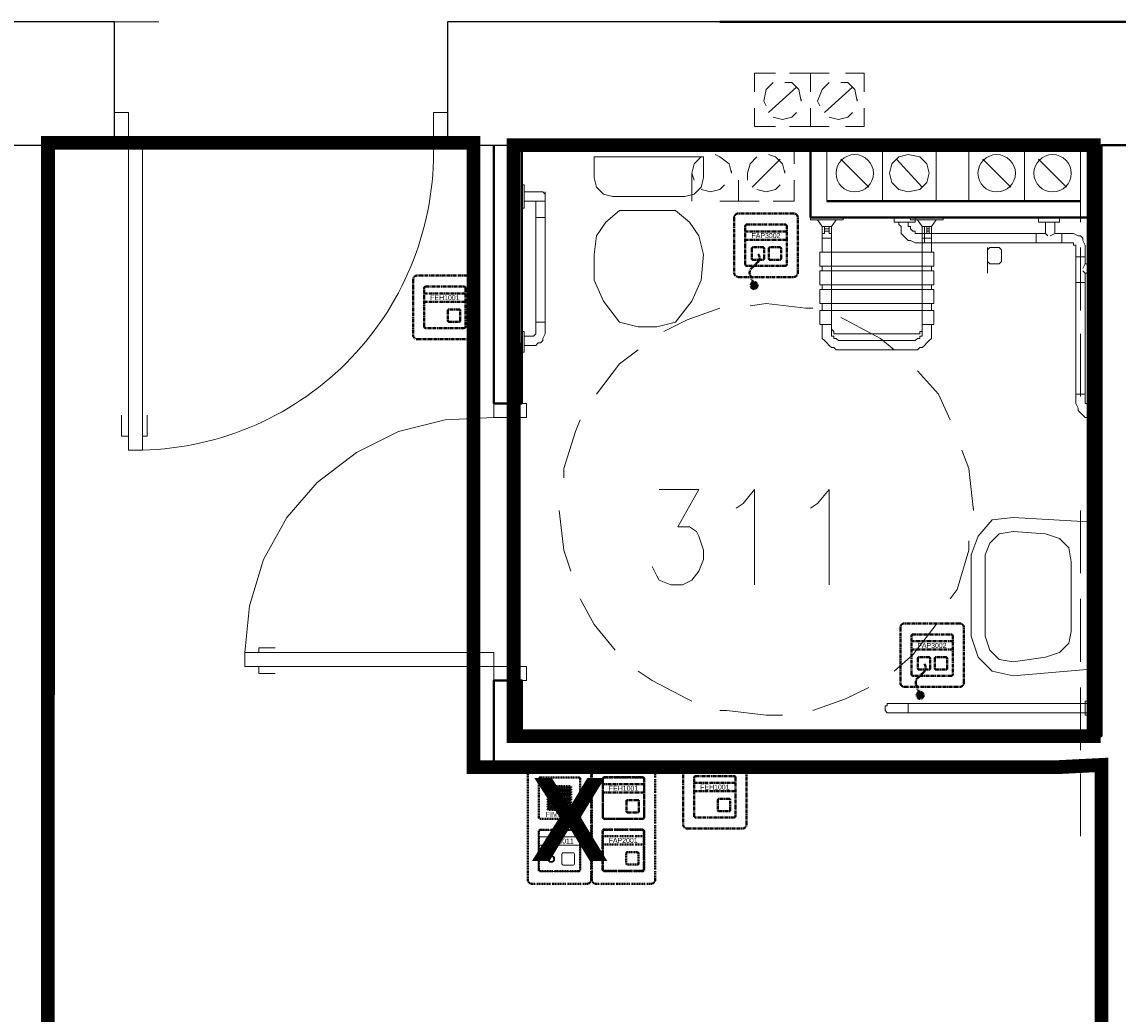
# Model space of a CAD drawing. Header units: millimetres. Extents: x 1 to 17496, y 1 to 30809.
# Tile 165 of 256: x 7954 to 8351, y 28421 to 28780. Entities that reach past the tile are written whole.
import ezdxf
from ezdxf.enums import TextEntityAlignment as Align

# ---------------------------------------------------------------- set-up
doc = ezdxf.new("R2010")
doc.units = ezdxf.units.MM
doc.linetypes.add('BORDER', pattern=[1.75, 0.5, -0.25, 0.5, -0.25, 0, -0.25])
doc.linetypes.add('CENTER', pattern=[2, 1.25, -0.25, 0.25, -0.25])
for name, color, linetype, lineweight in [('0_Przyz_do demontażu', 1, 'CENTER', 40), ('0_Przyz_FAP2001', 1, 'BORDER', 40), ('0_Przyz_FAP3002', 1, 'CENTER', 40), ('0_Przyz_FEH-1001', 1, 'CENTER', 40), ('0_Przyz_FIM1100', 1, 'BORDER', 40), ('0_Przyz_Ramka x4', 1, 'BORDER', 40), ('0_Przyz_Sala chorych', 5, 'BORDER', 40), ('0_Przyz_WC pacjenta', 30, 'CENTER', 40), ('2DE_OBJ_ABB-SIGNAL', 7, 'Continuous', 18)]:
    doc.layers.add(name, color=color, linetype=linetype, lineweight=lineweight)
for name, color, linetype in [('2DE_TXTMARK', 41, 'Continuous'), ('2DE_TXTNUM', 11, 'Continuous'), ('PDF _Geometria', 7, 'Continuous')]:
    doc.layers.add(name, color=color, linetype=linetype)
doc.styles.add('arial', font='arialbd.ttf')
doc.styles.add('CP_ATTR', font='ARIAL.TTF')
doc.styles.add('CP_ELATT', font='ARIAL.TTF')

# ---------------------------------------------------------------- blocks, each defined once
blk = doc.blocks.new('2de_abb_sig_045_1psoxj')
blk.add_lwpolyline([(0, 20), (0, 0, 0.414214), (1.5, -1.5), (21.5, -1.5, 0.414214), (23, 0), (23, 20, 0.414214), (21.5, 21.5), (1.5, 21.5, 0.414214)], format="xyb", close=True)
at = {"flags": 128}
for points in [[(4, 3.1), (4, 16.9)], [(4.6, 17.5), (18.4, 17.5)], [(19, 16.9), (19, 3.1)], [(18.4, 2.5), (4.6, 2.5)]]:
    blk.add_lwpolyline(points, dxfattribs=at)
for centre, start, end in [((4.6, 16.9), 90, 180), ((18.4, 16.9), 0, 90), ((4.6, 3.1), 180, 270), ((18.4, 3.1), 270, 0)]:
    blk.add_arc(centre, 0.6, start, end)
at = {"linetype": 'Continuous', "style": 'CP_ATTR', "flags": 9}
for tag in ['NAME', 'ARTICLE', 'MARK2', 'OTHER1', 'PRODUCT-TYPE', 'ORDER-NO', 'PRODUCER', 'VOLTAGE', 'CURRENT', 'POWER', 'CHARACTER', 'IP', 'OTHER', 'LINK', 'WEIGHT', 'NUMBER', 'GROUP', 'FUNCTION', 'EL-STATUS']:
    blk.add_attdef(tag, text='', height=0.00005, dxfattribs=at).set_placement((0, 0), align=Align.MIDDLE_LEFT)
at = {"layer": '2DE_TXTMARK', "linetype": 'ByBlock', "style": 'CP_ATTR', "width": 0.8, "flags": 8}
blk.add_attdef('MARK1', text='', height=1.8, dxfattribs=at).set_placement((11.5, 27), align=Align.CENTER)
at = {"layer": '2DE_TXTNUM', "style": 'CP_ELATT', "width": 0.8}
blk.add_attdef('TAG', text='', height=2.5, dxfattribs=at).set_placement((11.5, 23), align=Align.CENTER)
blk = doc.blocks.new('2de_abb_sig_011_53jswgj')
blk.add_hatch(color=256).paths.add_polyline_path([(4.43, -14.56, 0.52796), (2.73, -13.39, 1.894083)])
for p, q in [((15, 5), (0, 5)), ((15, 2), (0, 2)), ((2.32, -1.2), (2.32, -4.8)), ((6.38, -0.75), (2.76, -0.75)), ((6.82, -4.8), (6.82, -1.2)), ((8.47, -1.2), (8.47, -4.8)), ((12.53, -0.75), (8.91, -0.75)), ((12.97, -4.8), (12.97, -1.2)), ((2.77, -5.25), (6.37, -5.25)), ((4.46, -6.18), (2.81, -7.85)), ((6.82, -4.35), (6.82, -4.35)), ((8.92, -5.25), (12.52, -5.25)), ((12.97, -4.35), (12.97, -4.35)), ((1.71, -10.8), (3.18, -14.56))]:
    blk.add_line(p, q)
at = {"flags": 128}
for points in [[(0, -6.9), (0, 6.9)], [(0.6, 7.5), (14.4, 7.5)], [(15, 6.9), (15, -6.9)], [(14.4, -7.5), (0.6, -7.5)]]:
    blk.add_lwpolyline(points, dxfattribs=at)
blk.add_circle((3.18, -14.56), 1.25)
for centre, radius, start, end in [((0.6, 6.9), 0.6, 90, 180), ((14.4, 6.9), 0.6, 0, 90), ((2.77, -1.2), 0.45, 88.7598, 180), ((2.77, -4.52), 2.36, 315.5514, 40.269), ((6.37, -1.2), 0.45, 0, 91.2402), ((8.92, -1.2), 0.45, 88.7598, 180), ((12.52, -1.2), 0.45, 0, 91.2402), ((0.6, -6.9), 0.6, 180, 270), ((3.91, -9.94), 2.36, 117.738, 201.3291), ((2.77, -4.8), 0.45, 180, 270), ((6.37, -4.8), 0.45, 270, 0), ((8.92, -4.8), 0.45, 180, 270), ((12.52, -4.8), 0.45, 270, 0), ((14.4, -6.9), 0.6, 270, 0)]:
    blk.add_arc(centre, radius, start, end)
at = {"linetype": 'Continuous', "style": 'CP_ATTR', "flags": 9}
for tag in ['NAME', 'ARTICLE', 'MARK2', 'OTHER1', 'PRODUCT-TYPE', 'ORDER-NO', 'PRODUCER', 'VOLTAGE', 'CURRENT', 'POWER', 'CHARACTER', 'IP', 'OTHER', 'LINK', 'WEIGHT', 'NUMBER', 'GROUP', 'FUNCTION', 'EL-STATUS']:
    blk.add_attdef(tag, text='', height=0.00005, dxfattribs=at).set_placement((0, -6.9), align=Align.MIDDLE_LEFT)
at = {"layer": '2DE_TXTMARK', "linetype": 'ByBlock', "style": 'CP_ATTR', "width": 0.8, "flags": 8}
blk.add_attdef('MARK1', text='', height=1.8, dxfattribs=at).set_placement((7.5, 3.5), align=Align.MIDDLE_CENTER)
at = {"layer": '2DE_TXTNUM', "style": 'CP_ELATT', "width": 0.8}
blk.add_attdef('TAG', text='', height=2.5, dxfattribs=at).set_placement((7.5, 9), align=Align.CENTER)
blk = doc.blocks.new('2de_abb_sig_001_fzxmh7f')
for p, q in [((15, 5), (0, 5)), ((15, 2), (0, 2)), ((8.57, -1.2), (8.57, -4.8)), ((12.63, -0.75), (9.01, -0.75)), ((13.07, -4.8), (13.07, -1.2)), ((9.02, -5.25), (12.62, -5.25)), ((13.07, -4.35), (13.07, -4.35))]:
    blk.add_line(p, q)
at = {"flags": 128}
for points in [[(0, -6.9), (0, 6.9)], [(0.6, 7.5), (14.4, 7.5)], [(15, 6.9), (15, -6.9)], [(14.4, -7.5), (0.6, -7.5)]]:
    blk.add_lwpolyline(points, dxfattribs=at)
for centre, radius, start, end in [((0.6, 6.9), 0.6, 90, 180), ((14.4, 6.9), 0.6, 0, 90), ((9.02, -1.2), 0.45, 88.7598, 180), ((12.62, -1.2), 0.45, 0, 91.2402), ((0.6, -6.9), 0.6, 180, 270), ((9.02, -4.8), 0.45, 180, 270), ((12.62, -4.8), 0.45, 270, 0), ((14.4, -6.9), 0.6, 270, 0)]:
    blk.add_arc(centre, radius, start, end)
at = {"linetype": 'Continuous', "style": 'CP_ATTR', "flags": 9}
for tag in ['NAME', 'ARTICLE', 'MARK2', 'OTHER1', 'PRODUCT-TYPE', 'ORDER-NO', 'PRODUCER', 'VOLTAGE', 'CURRENT', 'POWER', 'CHARACTER', 'IP', 'OTHER', 'LINK', 'WEIGHT', 'NUMBER', 'GROUP', 'FUNCTION', 'EL-STATUS']:
    blk.add_attdef(tag, text='', height=0.00005, dxfattribs=at).set_placement((0, -6.9), align=Align.MIDDLE_LEFT)
at = {"layer": '2DE_TXTMARK', "linetype": 'ByBlock', "style": 'CP_ATTR', "width": 0.8, "flags": 8}
blk.add_attdef('MARK1', text='', height=1.8, dxfattribs=at).set_placement((7.5, 3.5), align=Align.MIDDLE_CENTER)
at = {"layer": '2DE_TXTNUM', "style": 'CP_ELATT', "width": 0.8}
blk.add_attdef('TAG', text='', height=2.5, dxfattribs=at).set_placement((7.5, 9), align=Align.CENTER)
blk = doc.blocks.new('2de_abb_sig_046_18mvjo')
blk.add_lwpolyline([(0, 40), (0, 0, 0.414214), (1.5, -1.5), (21.5, -1.5, 0.414214), (23, 0), (23, 40, 0.414214), (21.5, 41.5), (1.5, 41.5, 0.414214)], format="xyb", close=True)
at = {"flags": 128}
for points in [[(4, 22.6), (4, 36.4)], [(4.6, 37), (18.4, 37)], [(19, 36.4), (19, 22.6)], [(18.4, 22), (4.6, 22)], [(4, 3.6), (4, 17.4)], [(4.6, 18), (18.4, 18)], [(19, 17.4), (19, 3.6)], [(18.4, 3), (4.6, 3)]]:
    blk.add_lwpolyline(points, dxfattribs=at)
for centre, start, end in [((4.6, 36.4), 90, 180), ((18.4, 36.4), 0, 90), ((4.6, 22.6), 180, 270), ((18.4, 22.6), 270, 0), ((4.6, 17.4), 90, 180), ((18.4, 17.4), 0, 90), ((4.6, 3.6), 180, 270), ((18.4, 3.6), 270, 0)]:
    blk.add_arc(centre, 0.6, start, end)
at = {"linetype": 'Continuous', "style": 'CP_ATTR', "flags": 9}
for tag in ['NAME', 'ARTICLE', 'MARK2', 'OTHER1', 'PRODUCT-TYPE', 'ORDER-NO', 'PRODUCER', 'VOLTAGE', 'CURRENT', 'POWER', 'CHARACTER', 'IP', 'OTHER', 'LINK', 'WEIGHT', 'NUMBER', 'GROUP', 'FUNCTION', 'EL-STATUS']:
    blk.add_attdef(tag, text='', height=0.00005, dxfattribs=at).set_placement((0, 0), align=Align.MIDDLE_LEFT)
at = {"layer": '2DE_TXTMARK', "linetype": 'ByBlock', "style": 'CP_ATTR', "width": 0.8, "flags": 8}
blk.add_attdef('MARK1', text='', height=1.8, dxfattribs=at).set_placement((11.5, 47), align=Align.CENTER)
at = {"layer": '2DE_TXTNUM', "style": 'CP_ELATT', "width": 0.8}
blk.add_attdef('TAG', text='', height=2.5, dxfattribs=at).set_placement((11.5, 43), align=Align.CENTER)
blk = doc.blocks.new('2de_abb_sig_006_fzxhx6d')
at = {"flags": 128}
for points in [[(0, -6.9), (0, 6.9)], [(0.6, 7.5), (14.4, 7.5)], [(15, 6.9), (15, -6.9)], [(14.4, -7.5), (0.6, -7.5)]]:
    blk.add_lwpolyline(points, dxfattribs=at)
for points in [[(3.45, 4.27), (11.55, 4.27)], [(11.55, 3.82), (3.45, 3.82)], [(3.45, 3.37), (11.55, 3.37)], [(11.55, 2.92), (3.45, 2.92)], [(3.45, 2.47), (11.55, 2.47)], [(11.55, 2.02), (3.45, 2.02)], [(3.45, 1.57), (11.55, 1.57)], [(11.55, 1.12), (3.45, 1.12)], [(3.45, 0.67), (11.55, 0.67)], [(11.55, 0.22), (3.45, 0.22)], [(3.45, -0.22), (11.55, -0.22)], [(11.55, -0.67), (3.45, -0.67)], [(3.45, -1.12), (11.55, -1.12)], [(11.55, -1.57), (3.45, -1.57)], [(3.45, -2.02), (11.55, -2.02)], [(11.55, -2.47), (3.45, -2.47)], [(3.45, -2.92), (11.55, -2.92)], [(11.55, -3.37), (3.45, -3.37)], [(3.45, -3.82), (11.55, -3.82)], [(11.55, -4.27), (3.45, -4.27)]]:
    blk.add_lwpolyline(points)
for centre, radius, start, end in [((0.6, 6.9), 0.6, 90, 180), ((3.45, 4.05), 0.225, 90, 270), ((11.55, 4.05), 0.225, 270, 90), ((14.4, 6.9), 0.6, 0, 90), ((3.45, 3.15), 0.225, 90, 270), ((3.45, 2.25), 0.225, 90, 270), ((3.45, 1.35), 0.225, 90, 270), ((3.45, 0.45), 0.225, 90, 270), ((11.55, 3.15), 0.225, 270, 90), ((11.55, 2.25), 0.225, 270, 90), ((11.55, 1.35), 0.225, 270, 90), ((11.55, 0.45), 0.225, 270, 90), ((3.45, -0.45), 0.225, 90, 270), ((3.45, -1.35), 0.225, 90, 270), ((3.45, -2.25), 0.225, 90, 270), ((3.45, -3.15), 0.225, 90, 270), ((3.45, -4.05), 0.225, 90, 270), ((11.55, -0.45), 0.225, 270, 90), ((11.55, -1.35), 0.225, 270, 90), ((11.55, -2.25), 0.225, 270, 90), ((11.55, -3.15), 0.225, 270, 90), ((11.55, -4.05), 0.225, 270, 90), ((0.6, -6.9), 0.6, 180, 270), ((14.4, -6.9), 0.6, 270, 0)]:
    blk.add_arc(centre, radius, start, end)
at = {"linetype": 'Continuous', "style": 'CP_ATTR', "flags": 9}
for tag in ['NAME', 'ARTICLE', 'MARK2', 'OTHER1', 'PRODUCT-TYPE', 'ORDER-NO', 'PRODUCER', 'VOLTAGE', 'CURRENT', 'POWER', 'CHARACTER', 'IP', 'OTHER', 'LINK', 'WEIGHT', 'NUMBER', 'GROUP', 'FUNCTION', 'EL-STATUS']:
    blk.add_attdef(tag, text='', height=0.00005, dxfattribs=at).set_placement((0, -6.9), align=Align.MIDDLE_LEFT)
at = {"layer": '2DE_TXTMARK', "linetype": 'ByBlock', "style": 'CP_ATTR', "width": 0.8, "flags": 8}
blk.add_attdef('MARK1', text='', height=1.8, dxfattribs=at).set_placement((7.5, -5.89), align=Align.MIDDLE_CENTER)
at = {"layer": '2DE_TXTNUM', "style": 'CP_ELATT', "width": 0.8}
blk.add_attdef('TAG', text='', height=2.5, dxfattribs=at).set_placement((7.5, 9), align=Align.CENTER)
blk = doc.blocks.new('2de_abb_sig_013_53790e7')
for p, q in [((15, 5), (0, 5)), ((15, 2), (0, 2)), ((8.47, -1.2), (8.47, -4.8)), ((12.53, -0.75), (8.91, -0.75)), ((12.97, -4.8), (12.97, -1.2)), ((8.92, -5.25), (12.52, -5.25)), ((12.97, -4.35), (12.97, -4.35))]:
    blk.add_line(p, q)
at = {"flags": 128}
for points in [[(0, -6.9), (0, 6.9)], [(0.6, 7.5), (14.4, 7.5)], [(15, 6.9), (15, -6.9)], [(14.4, -7.5), (0.6, -7.5)]]:
    blk.add_lwpolyline(points, dxfattribs=at)
at = {"ltscale": 0.2}
for centre, radius in [((4.57, -2.98), 1.25), ((4.57, -3), 0.95)]:
    blk.add_circle(centre, radius, dxfattribs=at)
for centre, radius, start, end in [((0.6, 6.9), 0.6, 90, 180), ((14.4, 6.9), 0.6, 0, 90), ((8.92, -1.2), 0.45, 88.7598, 180), ((12.52, -1.2), 0.45, 0, 91.2402), ((0.6, -6.9), 0.6, 180, 270), ((8.92, -4.8), 0.45, 180, 270), ((12.52, -4.8), 0.45, 270, 0), ((14.4, -6.9), 0.6, 270, 0)]:
    blk.add_arc(centre, radius, start, end)
at = {"linetype": 'Continuous', "style": 'CP_ATTR', "flags": 9}
for tag in ['NAME', 'ARTICLE', 'MARK2', 'OTHER1', 'PRODUCT-TYPE', 'ORDER-NO', 'PRODUCER', 'VOLTAGE', 'CURRENT', 'POWER', 'CHARACTER', 'IP', 'OTHER', 'LINK', 'WEIGHT', 'NUMBER', 'GROUP', 'FUNCTION', 'EL-STATUS']:
    blk.add_attdef(tag, text='', height=0.00005, dxfattribs=at).set_placement((0, -6.9), align=Align.MIDDLE_LEFT)
at = {"layer": '2DE_TXTMARK', "linetype": 'ByBlock', "style": 'CP_ATTR', "width": 0.8, "flags": 8}
blk.add_attdef('MARK1', text='', height=1.8, dxfattribs=at).set_placement((7.5, 3.5), align=Align.MIDDLE_CENTER)
at = {"layer": '2DE_TXTNUM', "style": 'CP_ELATT', "width": 0.8}
blk.add_attdef('TAG', text='', height=2.5, dxfattribs=at).set_placement((7.5, 9), align=Align.CENTER)
blk = doc.blocks.new('2de_abb_sig_010_fzx1zps')
for p, q in [((15, 5), (0, 5)), ((15, 2), (0, 2)), ((8.57, -1.2), (8.57, -4.8)), ((12.63, -0.75), (9.01, -0.75)), ((13.07, -4.8), (13.07, -1.2)), ((9.02, -5.25), (12.62, -5.25)), ((13.07, -4.35), (13.07, -4.35))]:
    blk.add_line(p, q)
at = {"flags": 128}
for points in [[(0, -6.9), (0, 6.9)], [(0.6, 7.5), (14.4, 7.5)], [(15, 6.9), (15, -6.9)], [(14.4, -7.5), (0.6, -7.5)]]:
    blk.add_lwpolyline(points, dxfattribs=at)
for centre, radius, start, end in [((0.6, 6.9), 0.6, 90, 180), ((14.4, 6.9), 0.6, 0, 90), ((9.02, -1.2), 0.45, 88.7598, 180), ((12.62, -1.2), 0.45, 0, 91.2402), ((0.6, -6.9), 0.6, 180, 270), ((9.02, -4.8), 0.45, 180, 270), ((12.62, -4.8), 0.45, 270, 0), ((14.4, -6.9), 0.6, 270, 0)]:
    blk.add_arc(centre, radius, start, end)
at = {"linetype": 'Continuous', "style": 'CP_ATTR', "flags": 9}
for tag in ['NAME', 'ARTICLE', 'MARK2', 'OTHER1', 'PRODUCT-TYPE', 'ORDER-NO', 'PRODUCER', 'VOLTAGE', 'CURRENT', 'POWER', 'CHARACTER', 'IP', 'OTHER', 'LINK', 'WEIGHT', 'NUMBER', 'GROUP', 'FUNCTION', 'EL-STATUS']:
    blk.add_attdef(tag, text='', height=0.00005, dxfattribs=at).set_placement((0, -6.9), align=Align.MIDDLE_LEFT)
at = {"layer": '2DE_TXTMARK', "linetype": 'ByBlock', "style": 'CP_ATTR', "width": 0.8, "flags": 8}
blk.add_attdef('MARK1', text='', height=1.8, dxfattribs=at).set_placement((7.5, 3.5), align=Align.MIDDLE_CENTER)
at = {"layer": '2DE_TXTNUM', "style": 'CP_ELATT', "width": 0.8}
blk.add_attdef('TAG', text='', height=2.5, dxfattribs=at).set_placement((7.5, 9), align=Align.CENTER)

msp = doc.modelspace()

# ---------------------------------------------------------------- linework, layer by layer
at = {"layer": '0_Przyz_Sala chorych', "ltscale": 500, "const_width": 5}
msp.add_lwpolyline([(7963.69, 28736.33), (8117.66, 28736.33), (8117.66, 28510.36), (8329.42, 28510.36), (8344.96, 28511.15), (8344.96, 28065.88), (7963.67, 28065.88)], close=True, dxfattribs=at)
at = {"layer": '0_Przyz_WC pacjenta', "ltscale": 500, "const_width": 5}
msp.add_lwpolyline([(8132.17, 28735.51), (8342.11, 28735.51), (8342.11, 28521.58), (8132.23, 28521.58)], close=True, dxfattribs=at)
at = {"layer": 'PDF _Geometria', "lineweight": 25}
msp.add_lwpolyline([(7987.81, 28735.48), (7987.81, 28780.11), (7928.01, 28780.11), (7928.01, 28735.48)], close=True, dxfattribs=at)
at = {"layer": 'PDF _Geometria', "lineweight": 18}
for points in [[(7946.54, 28780.11), (7969.28, 28780.11)], [(7981.07, 28780.11), (8003.81, 28780.11)], [(7987.81, 28780.11), (7988.65, 28780.11)], [(8227, 28761.58), (8219.42, 28761.58), (8219.42, 28754.85)], [(8246.37, 28761.58), (8239.63, 28761.58), (8239.63, 28754.85), (8239.63, 28761.58), (8232.05, 28761.58)], [(8259.01, 28754.85), (8259.01, 28761.58), (8252.27, 28761.58)], [(8226.16, 28758.22), (8223.63, 28755.69), (8222.79, 28751.48), (8223.63, 28749.79)], [(8236.27, 28752.32), (8236.27, 28751.48), (8235.42, 28755.69), (8232.9, 28758.22), (8230.37, 28758.22)], [(8246.37, 28758.22), (8243.85, 28755.69), (8242.16, 28751.48), (8243, 28749.79)], [(8256.48, 28752.32), (8256.48, 28751.48), (8255.64, 28755.69), (8253.11, 28758.22), (8250.58, 28758.22)], [(8234.58, 28756.53), (8224.47, 28747.27)], [(8254.79, 28756.53), (8244.69, 28747.27)], [(8219.42, 28748.95), (8219.42, 28742.21), (8227, 28742.21)], [(8226.16, 28745.58), (8229.53, 28744.74), (8232.9, 28745.58), (8234.58, 28747.27)], [(8232.05, 28742.21), (8239.63, 28742.21), (8239.63, 28748.95), (8239.63, 28742.21), (8246.37, 28742.21)], [(8246.37, 28745.58), (8249.74, 28744.74), (8253.11, 28745.58), (8254.79, 28747.27)], [(8252.27, 28742.21), (8259.01, 28742.21), (8259.01, 28748.95)], [(7969.28, 28735.48), (7946.54, 28735.48)], [(7997.92, 28735.48), (7997.92, 28736.32)], [(8197.52, 28735.48), (8179.84, 28735.48)], [(8233.74, 28728.74), (8233.74, 28735.48), (8226.16, 28735.48)], [(8337.33, 28707.68), (8337.33, 28735.48), (8337.33, 28736.32)], [(8200.05, 28731.26), (8197.52, 28728.74), (8196.68, 28725.37), (8197.52, 28722.84)], [(8211, 28726.21), (8211, 28725.37), (8210.16, 28728.74), (8206.79, 28731.26), (8205.1, 28732.11)], [(8220.26, 28731.26), (8217.74, 28728.74), (8216.89, 28725.37), (8216.89, 28722.84)], [(8228.69, 28730.42), (8218.58, 28720.32)], [(8230.37, 28726.21), (8230.37, 28725.37), (8229.53, 28728.74), (8227, 28731.26), (8224.47, 28732.11)], [(8260.69, 28720.32), (8250.58, 28730.42)], [(8280.06, 28720.32), (8270.8, 28730.42)], [(8312.07, 28720.32), (8301.96, 28730.42)], [(8332.28, 28720.32), (8322.17, 28730.42)], [(8196.68, 28725.37), (8196.68, 28715.26)], [(8206.79, 28715.26), (8213.53, 28715.26), (8213.53, 28722.84), (8213.53, 28715.26), (8221.11, 28715.26)], [(8226.16, 28715.26), (8233.74, 28715.26), (8233.74, 28722.84)], [(8136.04, 28718.63), (8141.94, 28718.63), (8142.78, 28718.63), (8143.62, 28717.79), (8143.62, 28716.1), (8143.62, 28715.26), (8136.04, 28715.26)], [(8143.62, 28717.79), (8143.62, 28718.63)], [(8200.05, 28719.47), (8203.42, 28718.63), (8206.79, 28719.47), (8208.47, 28721.16)], [(8220.26, 28719.47), (8223.63, 28718.63), (8227, 28719.47), (8228.69, 28721.16)], [(8136.04, 28663.04), (8137.73, 28663.04), (8140.25, 28663.04), (8141.09, 28663.89), (8141.94, 28663.89), (8142.78, 28664.73), (8142.78, 28665.57), (8143.62, 28667.26), (8143.62, 28668.1), (8143.62, 28671.47), (8143.62, 28709.37), (8143.62, 28716.95)], [(8140.25, 28715.26), (8140.25, 28709.37), (8140.25, 28671.47), (8140.25, 28668.94), (8140.25, 28668.1), (8140.25, 28667.26), (8139.41, 28666.41), (8136.04, 28666.41)], [(8140.25, 28709.37), (8143.62, 28709.37), (8140.25, 28709.37)], [(8143.62, 28709.37), (8140.25, 28709.37)], [(8242.16, 28708.52), (8243.85, 28706), (8243.85, 28696.73)], [(8243.85, 28706), (8244.69, 28706), (8244.69, 28703.47), (8243.85, 28703.47), (8244.69, 28703.47), (8244.69, 28706), (8246.37, 28706)], [(8245.53, 28706), (8247.21, 28706)], [(8246.37, 28703.47), (8246.37, 28706), (8246.37, 28703.47)], [(8248.9, 28708.52), (8247.21, 28706), (8247.21, 28696.73), (8247.21, 28670.62), (8247.21, 28668.94), (8248.06, 28668.1), (8248.06, 28667.26), (8248.9, 28667.26)], [(8278.38, 28708.52), (8280.06, 28706), (8280.06, 28696.73), (8280.06, 28670.62), (8280.06, 28668.1), (8279.22, 28668.1), (8279.22, 28667.26), (8278.38, 28667.26), (8264.06, 28667.26), (8248.06, 28667.26)], [(8271.64, 28707.68), (8271.64, 28706.84), (8272.48, 28706), (8272.48, 28703.47), (8273.32, 28702.63), (8274.17, 28701.79), (8275.01, 28700.94), (8275.85, 28700.94), (8277.53, 28700.1), (8278.38, 28700.1), (8280.9, 28700.1), (8280.9, 28703.47), (8321.33, 28703.47)], [(8321.33, 28700.1), (8321.33, 28703.47), (8321.33, 28700.1), (8280.9, 28700.1), (8280.9, 28703.47), (8278.38, 28703.47), (8277.53, 28703.47), (8277.53, 28704.31), (8276.69, 28704.31), (8275.85, 28705.16), (8275.85, 28706), (8275.01, 28706), (8275.01, 28706.84), (8275.01, 28707.68)], [(8280.06, 28706), (8281.75, 28706), (8281.75, 28703.47), (8280.06, 28703.47), (8280.9, 28703.47), (8280.9, 28706)], [(8281.75, 28706), (8282.59, 28706), (8283.43, 28706), (8285.11, 28708.52)], [(8283.43, 28696.73), (8283.43, 28706)], [(8324.7, 28707.68), (8324.7, 28703.47), (8325.54, 28702.63)], [(8328.07, 28707.68), (8328.07, 28703.47), (8330.59, 28703.47), (8330.59, 28700.1), (8330.59, 28703.47), (8333.12, 28703.47), (8334.81, 28703.47), (8336.49, 28702.63), (8337.33, 28702.63), (8338.17, 28701.79), (8338.17, 28700.94), (8339.02, 28699.26), (8339.02, 28697.58), (8339.02, 28695.05), (8339.02, 28692.52), (8344.07, 28692.52)], [(8246.37, 28705.16), (8244.69, 28705.16), (8246.37, 28705.16)], [(8244.69, 28704.31), (8246.37, 28704.31)], [(8247.21, 28703.47), (8246.37, 28703.47), (8247.21, 28703.47)], [(8281.75, 28705.16), (8282.59, 28705.16), (8281.75, 28705.16)], [(8282.59, 28704.31), (8281.75, 28704.31)], [(8343.23, 28636.09), (8342.39, 28636.09), (8341.54, 28636.09), (8339.86, 28636.94), (8339.02, 28636.94), (8338.17, 28637.78), (8337.33, 28638.62), (8336.49, 28639.46), (8336.49, 28640.3), (8335.65, 28641.99), (8335.65, 28645.36), (8339.02, 28645.36), (8335.65, 28645.36), (8335.65, 28685.78), (8335.65, 28695.05), (8335.65, 28697.58), (8335.65, 28699.26), (8334.81, 28699.26), (8334.81, 28700.1), (8333.12, 28700.1), (8330.59, 28700.1), (8321.33, 28700.1), (8321.33, 28703.47), (8324.7, 28703.47)], [(8328.07, 28703.47), (8326.38, 28702.63)], [(8247.21, 28701.79), (8243.85, 28701.79), (8247.21, 28701.79)], [(8280.06, 28701.79), (8283.43, 28701.79), (8280.06, 28701.79)], [(8303.64, 28698.42), (8303.64, 28689.15)], [(8303.64, 28697.58), (8304.49, 28698.42), (8307.85, 28698.42), (8308.7, 28697.58), (8308.7, 28693.36), (8307.85, 28692.52), (8304.49, 28692.52), (8303.64, 28693.36)], [(8337.33, 28675.68), (8337.33, 28698.42)], [(8335.65, 28695.05), (8339.02, 28695.05), (8335.65, 28695.05)], [(8335.65, 28695.05), (8339.02, 28695.05)], [(8243.85, 28690), (8243.85, 28690.84), (8243.85, 28691.68)], [(8283.43, 28690), (8283.43, 28690.84), (8283.43, 28691.68)], [(8339.02, 28692.52), (8338.17, 28690.84)], [(8338.17, 28690), (8339.02, 28689.15), (8339.02, 28685.78), (8339.02, 28645.36), (8339.02, 28641.99), (8339.86, 28641.99), (8339.86, 28641.15), (8340.7, 28640.3), (8341.54, 28640.3), (8341.54, 28639.46), (8342.39, 28639.46), (8343.23, 28639.46)], [(8339.02, 28689.15), (8344.07, 28689.15)], [(8243.85, 28683.26), (8243.85, 28684.94)], [(8283.43, 28683.26), (8283.43, 28684.94)], [(8240.48, 28676.52), (8237.95, 28676.52), (8223.63, 28678.2), (8217.74, 28677.36)], [(8206.79, 28676.52), (8195, 28672.31), (8186.57, 28668.1)], [(8143.62, 28671.47), (8140.25, 28671.47), (8143.62, 28671.47)], [(8243.85, 28668.1), (8243.85, 28670.62), (8243.85, 28667.26)], [(8243.85, 28670.62), (8247.21, 28670.62)], [(8247.21, 28667.26), (8247.21, 28673.99)], [(8269.95, 28661.36), (8264.9, 28665.57), (8252.27, 28672.31), (8250.58, 28673.15)], [(8280.06, 28673.99), (8280.06, 28668.1), (8280.06, 28667.26)], [(8280.06, 28670.62), (8283.43, 28670.62), (8283.43, 28668.1)], [(8247.21, 28668.94), (8247.21, 28668.1), (8247.21, 28667.26), (8247.21, 28666.41), (8248.06, 28666.41), (8248.06, 28665.57), (8248.9, 28665.57), (8249.74, 28664.73), (8264.06, 28664.73), (8277.53, 28664.73), (8278.38, 28665.57), (8279.22, 28665.57), (8279.22, 28666.41), (8280.06, 28666.41), (8280.06, 28667.26), (8280.06, 28668.1), (8280.06, 28668.94), (8280.06, 28669.78)], [(8337.33, 28644.52), (8337.33, 28667.26)], [(8177.31, 28661.36), (8170.57, 28656.31), (8162.15, 28645.36)], [(8290.17, 28636.09), (8285.96, 28645.36), (8278.38, 28653.78)], [(7992.86, 28630.2), (7990.34, 28630.2), (7990.34, 28637.78)], [(7997.92, 28630.2), (7999.6, 28630.2), (7999.6, 28637.78)], [(8125.09, 28636.94), (8107.41, 28636.09), (8090.56, 28631.88), (8075.4, 28624.3), (8061.08, 28613.35), (8050.13, 28600.72), (8041.71, 28585.56), (8036.66, 28568.72), (8034.97, 28551.87)], [(8156.25, 28636.09), (8154.57, 28631.88), (8150.36, 28618.41), (8150.36, 28615.04)], [(8298.59, 28604.09), (8298.59, 28603.25), (8296.91, 28618.41), (8294.38, 28625.14)], [(8184.89, 28610.83), (8199.21, 28610.83), (8191.63, 28597.35), (8195.84, 28597.35), (8198.37, 28595.67), (8199.21, 28593.98), (8200.89, 28588.93), (8200.89, 28585.56), (8199.21, 28581.35), (8196.68, 28577.98), (8193.31, 28576.3), (8189.1, 28576.3), (8184.89, 28577.98), (8184.05, 28579.66), (8182.36, 28583.03)], [(8212.68, 28604.09), (8215.21, 28605.77), (8219.42, 28610.83), (8219.42, 28576.3)], [(8239.63, 28604.09), (8242.16, 28605.77), (8246.37, 28610.83), (8246.37, 28576.3)], [(8148.67, 28603.25), (8150.36, 28588.93), (8152.89, 28581.35)], [(8337.33, 28580.51), (8337.33, 28603.25)], [(8290.17, 28571.24), (8292.69, 28574.61), (8296.91, 28588.93), (8296.91, 28592.3)], [(8156.25, 28571.24), (8161.31, 28561.98), (8168.89, 28552.71)], [(8337.33, 28548.5), (8337.33, 28571.24)], [(8269.95, 28545.13), (8276.69, 28551.03), (8285.11, 28561.98)], [(8040.03, 28551.87), (8040.03, 28553.56), (8045.92, 28553.56)], [(8040.03, 28546.82), (8040.03, 28544.29), (8045.92, 28544.29)], [(8177.31, 28545.13), (8182.36, 28541.76), (8195, 28535.03), (8196.68, 28534.18)], [(8240.48, 28530.82), (8252.27, 28535.03), (8260.69, 28539.24)], [(8337.33, 28516.5), (8337.33, 28539.24)], [(8275.01, 28533.34), (8275.01, 28529.97)], [(8341.54, 28534.18), (8340.7, 28534.18), (8341.54, 28534.18)], [(8206.79, 28530.82), (8209.31, 28530.82), (8223.63, 28529.13), (8229.53, 28529.13)], [(8341.54, 28529.13), (8340.7, 28529.13), (8341.54, 28529.13)], [(8337.33, 28485.34), (8337.33, 28508.08)]]:
    msp.add_lwpolyline(points, dxfattribs=at)
at = {"layer": 'PDF _Geometria', "lineweight": 25}
for points in [[(8206.79, 28780.11), (8108.25, 28780.11), (8108.25, 28735.48), (8206.79, 28735.48)], [(8422.4, 28780.11), (8599.26, 28780.11), (8599.26, 28735.48), (8318.8, 28735.48)]]:
    msp.add_lwpolyline(points, dxfattribs=at)
at = {"layer": 'PDF _Geometria', "lineweight": 40}
for points in [[(8422.4, 28780.11), (8206.79, 28780.11)], [(7961.7, 28065.91), (7961.7, 28735.48)], [(8344.91, 28065.91), (8344.91, 28511.44), (8125.09, 28511.44), (8125.09, 28541.76), (8135.2, 28541.76), (8135.2, 28521.55), (8344.91, 28521.55), (8344.91, 28735.48), (8360.07, 28735.48), (8360.07, 28521.55), (8574, 28521.55), (8574, 28541.76), (8584.1, 28541.76), (8584.1, 28511.44), (8360.07, 28511.44), (8360.07, 28065.91)], [(8135.2, 28735.48), (8135.2, 28641.99), (8125.09, 28641.99), (8125.09, 28735.48)], [(8206.79, 28735.48), (8317.12, 28735.48)], [(8344.91, 28709.37), (8239.63, 28709.37), (8239.63, 28735.48)], [(8337.33, 28715.26), (8245.53, 28715.26)]]:
    msp.add_lwpolyline(points, dxfattribs=at)
at = {"layer": 'PDF _Geometria', "lineweight": 18}
for points in [[(7997.92, 28625.14), (7997.92, 28735.48), (7987.81, 28735.48), (7987.81, 28747.27), (7992.86, 28747.27), (7992.86, 28625.14)], [(8108.25, 28735.48), (8108.25, 28747.27), (8103.19, 28747.27), (8103.19, 28735.48)], [(8265.74, 28715.26), (8265.74, 28735.48), (8245.53, 28735.48), (8245.53, 28715.26)], [(8285.11, 28715.26), (8285.11, 28735.48), (8265.74, 28735.48), (8265.74, 28715.26)], [(8317.12, 28715.26), (8317.12, 28735.48), (8296.91, 28735.48), (8296.91, 28715.26)], [(8337.33, 28715.26), (8337.33, 28735.48), (8317.12, 28735.48), (8317.12, 28715.26)], [(8161.31, 28723.68), (8161.31, 28731.26), (8200.89, 28731.26), (8200.89, 28723.68), (8200.05, 28720.32), (8197.52, 28717.79), (8194.15, 28716.95), (8168.05, 28716.95), (8164.68, 28717.79), (8162.15, 28720.32)], [(8275.01, 28732.11), (8271.64, 28731.26), (8269.11, 28728.74), (8268.27, 28725.37), (8269.11, 28722), (8271.64, 28719.47), (8275.01, 28718.63), (8279.22, 28719.47), (8281.75, 28722), (8282.59, 28725.37), (8281.75, 28728.74), (8279.22, 28731.26)], [(8136.04, 28712.74), (8136.04, 28721.16), (8135.2, 28721.16), (8135.2, 28712.74)], [(8170.57, 28711.89), (8190.79, 28711.89), (8195.84, 28707.68), (8199.21, 28702.63), (8200.89, 28695.89), (8200.05, 28686.63), (8196.68, 28679.05), (8190.79, 28671.47), (8184.05, 28669.78), (8177.31, 28669.78), (8170.57, 28671.47), (8164.68, 28679.05), (8161.31, 28686.63), (8161.31, 28695.89), (8162.15, 28702.63), (8165.52, 28707.68)], [(8251.43, 28708.52), (8251.43, 28709.37), (8239.63, 28709.37), (8239.63, 28708.52)], [(8277.53, 28707.68), (8269.95, 28707.68), (8269.95, 28709.37), (8277.53, 28709.37)], [(8287.64, 28709.37), (8287.64, 28708.52), (8275.85, 28708.52), (8275.85, 28709.37)], [(8283.43, 28703.47), (8282.59, 28703.47), (8282.59, 28706), (8282.59, 28703.47)], [(8329.75, 28707.68), (8322.17, 28707.68), (8322.17, 28709.37), (8329.75, 28709.37)], [(8284.27, 28696.73), (8284.27, 28691.68), (8243, 28691.68), (8243, 28696.73)], [(8344.91, 28686.63), (8344.07, 28686.63), (8344.07, 28694.21), (8344.91, 28694.21)], [(8284.27, 28690), (8243, 28690), (8243, 28684.94), (8284.27, 28684.94)], [(8284.27, 28683.26), (8284.27, 28678.2), (8243, 28678.2), (8243, 28683.26)], [(8339.02, 28685.78), (8335.65, 28685.78)], [(8243.85, 28675.68), (8243.85, 28678.2)], [(8283.43, 28675.68), (8283.43, 28678.2)], [(8249.74, 28661.36), (8264.06, 28661.36), (8277.53, 28661.36), (8278.38, 28661.36), (8279.22, 28662.2), (8280.06, 28662.2), (8280.9, 28663.04), (8281.75, 28663.89), (8282.59, 28664.73), (8283.43, 28665.57), (8283.43, 28667.26), (8283.43, 28668.1), (8283.43, 28670.62), (8284.27, 28670.62), (8284.27, 28673.99), (8284.27, 28675.68), (8243, 28675.68), (8243, 28673.99), (8243, 28670.62), (8243.85, 28670.62), (8243.85, 28668.1), (8243.85, 28667.26), (8243.85, 28665.57), (8244.69, 28664.73), (8245.53, 28663.89), (8246.37, 28663.04), (8247.21, 28662.2), (8248.06, 28662.2), (8248.9, 28661.36)], [(8135.2, 28660.52), (8135.2, 28668.1), (8136.04, 28668.1), (8136.04, 28660.52)], [(8136.88, 28636.94), (8136.88, 28641.99), (8125.09, 28641.99), (8125.09, 28636.94)], [(8344.91, 28641.99), (8343.23, 28641.99), (8343.23, 28634.41), (8344.91, 28634.41)], [(8342.39, 28599.04), (8312.91, 28600.72), (8305.33, 28599.88), (8300.27, 28593.98), (8297.75, 28587.24), (8297.75, 28557.77), (8300.27, 28550.19), (8305.33, 28545.13), (8312.91, 28543.45), (8342.39, 28545.98)], [(8333.96, 28584.72), (8333.96, 28559.45), (8333.12, 28555.24), (8329.75, 28551.87), (8324.7, 28550.19), (8312.91, 28548.5), (8307.85, 28549.34), (8304.49, 28552.71), (8302.8, 28557.77), (8302.8, 28587.24), (8304.49, 28591.46), (8307.85, 28594.82), (8312.91, 28595.67), (8324.7, 28594.82), (8329.75, 28593.14), (8333.12, 28589.77)], [(8034.97, 28551.87), (8125.09, 28551.87), (8125.09, 28541.76), (8136.88, 28541.76), (8136.88, 28546.82), (8034.97, 28546.82)], [(8343.23, 28537.55), (8344.91, 28537.55), (8344.91, 28525.76), (8343.23, 28525.76)], [(8268.27, 28529.97), (8267.43, 28529.97), (8266.59, 28530.82), (8266.59, 28532.5), (8267.43, 28532.5), (8267.43, 28533.34), (8268.27, 28533.34), (8275.01, 28533.34), (8342.39, 28533.34), (8339.02, 28533.34), (8339.02, 28529.97), (8342.39, 28529.97)], [(8342.39, 28533.34), (8342.39, 28534.18), (8339.02, 28534.18), (8339.02, 28533.34)], [(8343.23, 28528.29), (8343.23, 28535.03), (8342.39, 28535.03), (8342.39, 28528.29)], [(8342.39, 28529.13), (8342.39, 28529.97), (8339.02, 28529.97), (8339.02, 28529.13)], [(8197.52, 28521.55), (8179.84, 28521.55)], [(8178.83, 28512.62), (8197.36, 28512.62)]]:
    msp.add_lwpolyline(points, close=True, dxfattribs=at)
for centre in [(8255.64, 28725.33), (8307.01, 28725.33), (8327.23, 28725.33)]:
    msp.add_circle(centre, 6.77, dxfattribs=at)
msp.add_arc((7995.45, 28732.89), 107.78, 271.3127, 1.3725, dxfattribs=at)

# ---------------------------------------------------------------- block references
at = {"layer": '0_Przyz_FAP2001', "lineweight": -3}
msp.add_blockref('2de_abb_sig_010_fzx1zps', (8164.34, 28480.33), dxfattribs=at).add_auto_attribs({'MARK1': 'FAP2001'})
at = {"layer": '0_Przyz_FAP3002', "lineweight": -3}
for p in [(8212.03, 28689.27), (8272.14, 28540.9)]:
    msp.add_blockref('2de_abb_sig_045_1psoxj', p, dxfattribs=at)
for p in [(8216.03, 28699.27), (8276.14, 28550.9)]:
    msp.add_blockref('2de_abb_sig_011_53jswgj', p, dxfattribs=at).add_auto_attribs({'MARK1': 'FAP3002'})
at = {"layer": '0_Przyz_FEH-1001', "lineweight": -3}
for p in [(8095.83, 28666.79), (8193.53, 28489.64)]:
    msp.add_blockref('2de_abb_sig_045_1psoxj', p, dxfattribs=at)
for p in [(8099.83, 28676.8), (8164.47, 28499.19), (8197.53, 28499.64)]:
    msp.add_blockref('2de_abb_sig_001_fzxmh7f', p, dxfattribs=at).add_auto_attribs({'MARK1': 'FEH1001'})
at = {"layer": '0_Przyz_FIM1100', "lineweight": -3}
msp.add_blockref('2de_abb_sig_006_fzxhx6d', (8141.29, 28499.15), dxfattribs=at).add_auto_attribs({'MARK1': 'FIM1100'})
at = {"layer": '0_Przyz_Ramka x4', "linetype": 'Continuous', "lineweight": 0}
for p in [(8137.3, 28469.65), (8160.46, 28469.65)]:
    msp.add_blockref('2de_abb_sig_046_18mvjo', p, dxfattribs=at)
at = {"layer": '2DE_OBJ_ABB-SIGNAL', "lineweight": -3}
msp.add_blockref('2de_abb_sig_013_53790e7', (8141.23, 28480.09), dxfattribs=at).add_auto_attribs({'MARK1': 'FAP3011'})

# ---------------------------------------------------------------- texts
at = {"layer": '0_Przyz_do demontażu', "linetype": 'ByBlock', "lineweight": 30, "insert": (8138.48, 28506.43), "char_height": 30, "width": 9.5107, "attachment_point": 1, "style": 'arial'}
msp.add_mtext('X', dxfattribs=at)

doc.saveas('drawing.dxf')
